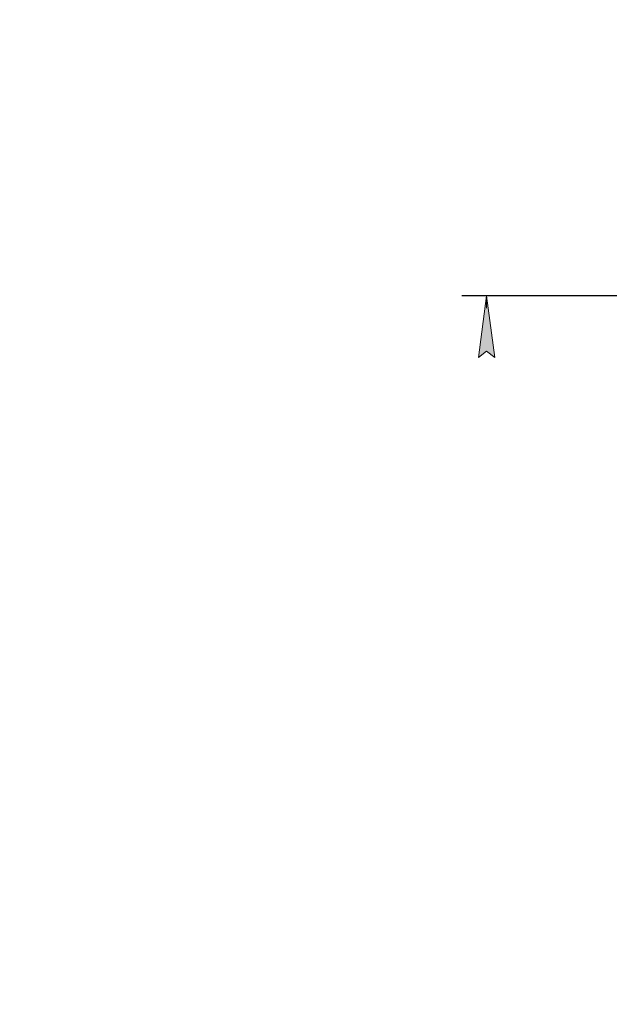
# Model space of a CAD drawing. Header units: millimetres. Extents: x 0 to 297, y 0 to 420.
# Tile 3 of 7: x 0 to 48, y 161 to 241. Entities that reach past the tile are written whole.
import ezdxf

# ---------------------------------------------------------------- set-up
doc = ezdxf.new("R2010")
doc.units = ezdxf.units.MM
doc.linetypes.add('K5LT_THIN', pattern=[0])
doc.layers.add('Системный слой', color=7, linetype='Continuous')
doc.styles.add('KDIMTEXTSTYLE', font='GOST_AU.SHX', dxfattribs={"width": 0.96, "oblique": 15, "height": 5})
doc.dimstyles.new('KDIMSTYLE (0.25)', dxfattribs={"dimtxt": 5, "dimasz": 1, "dimexe": 2, "dimexo": 0, "dimgap": 1, "dimtad": 1, "dimlfac": 4, "dimtxsty": 'KDIMTEXTSTYLE', "dimsah": 1, "dimcen": 0, "dimdle": 1, "dimadec": 0, "dimazin": 0, "dimtfac": 0.667, "dimtmove": 0, "dimatfit": 3, "dimfxl": 1, "dimtvp": 1, "dimtolj": 1, "dimtzin": 0, "dimarcsym": 0})

# ---------------------------------------------------------------- blocks, each defined once
blk = doc.blocks.new('KDIMARROW_01')
at = {"layer": 'Системный слой'}
blk.add_hatch(color=0, dxfattribs=at).paths.add_polyline_path([(-5, -0.658), (0, 0), (-5, 0.658), (-4.5, 0)])
at = {"layer": 'Системный слой', "color": 0, "linetype": 'K5LT_THIN', "lineweight": 18}
for p, q in [((-4.5, 0), (-5, 0.658)), ((-5, 0.658), (0, 0)), ((0, 0), (-5, -0.658)), ((-5, -0.658), (-4.5, 0)), ((0, 0), (-1, 0))]:
    blk.add_line(p, q, dxfattribs=at)

msp = doc.modelspace()

# ---------------------------------------------------------------- dimensions: what is measured, and where the dimension line sits
at = {"layer": 'Системный слой', "color": 7}
msp.add_linear_dim(base=(37.7391, 218.5775), p1=(117.2391, 82.8275), p2=(72.2141, 218.5775), angle=90, location=(37.7391, 150.7025), text='\\H5.0;\\W0.965;\\Q15;\\H5.0;\\W0.965;\\Q15;\\Q15;В', dimstyle='KDIMSTYLE (0.25)', override={"dimexo": 0, "dimblk1": 'KDIMARROW_01', "dimblk2": 'KDIMARROW_01', "dimse1": 0, "dimse2": 0, "dimclrt": 7, "dimtolj": 1}, dxfattribs=at).render()

doc.saveas('drawing.dxf')
